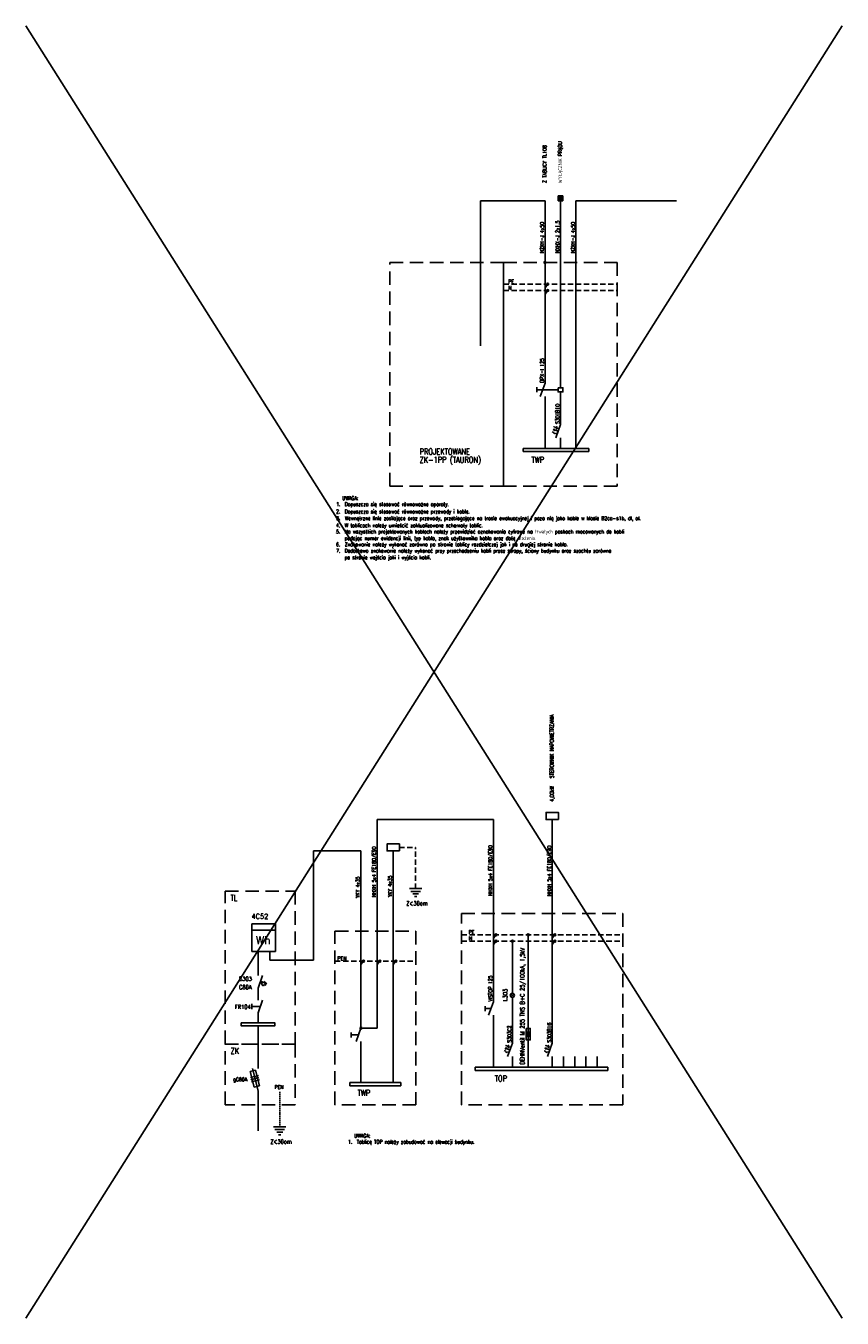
# Model space of a CAD drawing. Header units: millimetres. Extents: x 90978 to 249627, y -61724 to -25992.
# Tile 1 of 21: x 90978 to 94841, y -32105 to -25992. Entities that reach past the tile are written whole.
import ezdxf
from ezdxf.enums import TextEntityAlignment as Align

# ---------------------------------------------------------------- set-up
doc = ezdxf.new("R2010")
doc.units = ezdxf.units.MM
doc.linetypes.add('DASHED', pattern=[19.05, 12.7, -6.35])
doc.linetypes.add('DASHED2', pattern=[0.375, 0.25, -0.125])
for name, color, linetype in [('E2', 2, 'Continuous'), ('E_0', 4, 'Continuous'), ('E_LINIA', 4, 'Continuous'), ('E_OBRYS', 1, 'DASHED'), ('E_ODN', 1, 'Continuous'), ('E_OPIS', 2, 'Continuous'), ('E_OSP', 2, 'Continuous'), ('E_SZYNA', 3, 'DASHED2'), ('E_WYMIAR', 1, 'Continuous')]:
    doc.layers.add(name, color=color, linetype=linetype)
doc.styles.add('ELE1', font='romans.shx', dxfattribs={"width": 0.8, "height": 18})
doc.styles.add('ROMANS', font='romans.shx', dxfattribs={"width": 0.7})

# ---------------------------------------------------------------- blocks, each defined once
blk = doc.blocks.new('E_PUSZKA')
at = {"layer": 'E_LINIA', "color": 3}
blk.add_circle((0, 0), 3.87, dxfattribs=at)
blk = doc.blocks.new('*U11')
at = {"layer": 'E_OSP'}
for p, q in [((-23.2, 8.3), (0, 0)), ((-23.1, 8.3), (-15.1, 9.4)), ((-23.1, 8.3), (-17.6, 2.3)), ((-18.2, 22.3), (-19.6, 18.4)), ((-18.9, 20.3), (-11, 17.5)), ((-3.5, 14.8), (4.3, 12)), ((-27.5, -3.6), (-19.8, -6.4)), ((-20.8, -9.2), (-19.8, -6.4)), ((-20.8, -9.2), (-13, -12)), ((-13, -12), (-12, -9.2)), ((-12, -9.2), (-4.3, -12))]:
    blk.add_line(p, q, dxfattribs=at)
blk.add_lwpolyline([(-11, 17.5), (-6.7, 21.6), (-7.9, 10.7), (-3.5, 14.8)], dxfattribs=at)
blk = doc.blocks.new('A$C3490420E')
at = {"layer": 'E2'}
for p, q in [((21.2, 23.4), (0, 23.4)), ((0, 23.4), (0, 0)), ((0, 0), (21.2, 0)), ((21.2, 0), (21.2, 23.4))]:
    blk.add_line(p, q, dxfattribs=at)
for radius in [7.1, 3.84]:
    blk.add_circle((10.6, 11.7), radius, dxfattribs=at)
blk = doc.blocks.new('E_DOWNLIGHT')
at = {"layer": 'E_OSP'}
for p, q in [((-7, 7), (7, -7)), ((-7, -7), (7, 7))]:
    blk.add_line(p, q, dxfattribs=at)
blk.add_circle((0, 0), 9.94, dxfattribs=at)
blk = doc.blocks.new('*U13')
at = {"layer": 'E_OSP'}
for p, q in [((-23.2, 8.3), (0, 0)), ((-23.1, 8.3), (-15.1, 9.4)), ((-23.1, 8.3), (-17.6, 2.3)), ((-18.2, 22.3), (-19.6, 18.4)), ((-18.9, 20.3), (-11, 17.5)), ((-3.5, 14.8), (4.3, 12)), ((-27.5, -3.6), (-19.8, -6.4)), ((-20.8, -9.2), (-19.8, -6.4)), ((-20.8, -9.2), (-13, -12)), ((-13, -12), (-12, -9.2)), ((-12, -9.2), (-4.3, -12))]:
    blk.add_line(p, q, dxfattribs=at)
blk.add_lwpolyline([(-11, 17.5), (-6.7, 21.6), (-7.9, 10.7), (-3.5, 14.8)], dxfattribs=at)
blk = doc.blocks.new('A$C296052A7')
at = {"layer": 'E_LINIA'}
blk.add_line((0, 0), (-22.7, -63.2), dxfattribs=at)
at = {"layer": 'E_ODN'}
blk.add_blockref('*U13', (-11.3, -31.6), dxfattribs=at)

msp = doc.modelspace()

# ---------------------------------------------------------------- linework, layer by layer
at = {"layer": 'E_0', "ltscale": 3}
for p, q in [((90977.898, -25992.231), (94841.103, -32104.857)), ((94841.103, -25992.231), (90977.898, -32104.857)), ((93434.823, -26819.703), (93129.97, -26819.703)), ((94056.512, -26819.703), (93581.401, -26819.703)), ((92641.245, -30733.676), (92641.245, -29746.225)), ((93190.357, -29746.225), (92641.245, -29746.225)), ((92653.801, -30415.789), (92641.245, -30432.517)), ((93280.381, -30524.8), (93280.381, -30568.189)), ((92563.96, -30733.676), (92641.245, -30733.676))]:
    msp.add_line(p, q, dxfattribs=at)
at = {"layer": 'E_0', "color": 4}
for p, q in [((93129.97, -26819.703), (93129.97, -27505.38)), ((93434.823, -26819.703), (93434.823, -27111.339)), ((93190.357, -29746.225), (93190.357, -30037.861))]:
    msp.add_line(p, q, dxfattribs=at)
at = {"layer": 'E_0'}
for p, q in [((93581.401, -26819.703), (93581.401, -27991.463)), ((93434.823, -27111.339), (93434.823, -27682.229)), ((93447.378, -27214.532), (93434.823, -27231.261)), ((93447.378, -27244.456), (93434.823, -27261.184)), ((93434.823, -27682.229), (93412.124, -27745.41)), ((93434.823, -27745.41), (93434.823, -27991.463)), ((93190.357, -30037.861), (93190.357, -30608.751)), ((93202.912, -30291.565), (93190.357, -30308.294)), ((93202.912, -30321.489), (93190.357, -30338.217)), ((93190.357, -30608.751), (93167.658, -30671.932)), ((93190.357, -30671.932), (93190.357, -30917.985))]:
    msp.add_line(p, q, dxfattribs=at)
at = {"layer": 'E_0', "color": 1, "ltscale": 3}
for p, q in [((92563.96, -30733.676), (92563.96, -29894.963)), ((92716.69, -29894.963), (92716.69, -30990.509)), ((92576.515, -30415.789), (92563.96, -30432.517)), ((92729.245, -30415.789), (92716.69, -30432.517)), ((92563.96, -30733.676), (92541.261, -30796.857)), ((92563.96, -30796.857), (92563.96, -30990.509))]:
    msp.add_line(p, q, dxfattribs=at)
at = {"layer": 'E_0', "ltscale": 3}
msp.add_lwpolyline([(93496.651, -27704.193), (93496.651, -27723.447), (93519.572, -27723.447), (93519.572, -27704.193)], close=True, dxfattribs=at)
at = {"layer": 'E_0', "color": 1, "ltscale": 3}
msp.add_lwpolyline([(92745.544, -29894.963), (92687.836, -29894.963), (92687.836, -29861.804), (92745.544, -29861.804)], close=True, dxfattribs=at)
at = {"layer": 'E_LINIA'}
for p, q in [((93508.112, -27704.193), (93508.112, -26819.703)), ((93508.112, -27723.447), (93508.112, -27877.797)), ((93508.112, -27877.797), (93485.413, -27940.978)), ((93508.112, -27940.978), (93508.112, -27991.463)), ((93469.044, -29746.225), (93469.044, -30804.319)), ((93355.43, -30291.565), (93355.43, -30755.494)), ((93481.599, -30291.565), (93469.044, -30308.294)), ((93280.381, -30524.8), (93280.381, -30321.489)), ((93481.599, -30321.489), (93469.044, -30338.217)), ((93280.381, -30588.063), (93280.381, -30804.319)), ((93280.381, -30804.319), (93257.682, -30867.5)), ((93355.43, -30767.831), (93355.43, -30917.985)), ((93280.381, -30867.5), (93280.381, -30917.985)), ((93469.044, -30867.728), (93469.044, -30917.985)), ((93522.268, -30867.728), (93522.268, -30917.985)), ((93575.493, -30867.728), (93575.493, -30917.985)), ((93628.717, -30867.728), (93628.717, -30917.985)), ((93681.942, -30867.728), (93681.942, -30917.985))]:
    msp.add_line(p, q, dxfattribs=at)
at = {"layer": 'E_LINIA', "color": 2, "linetype": 'DASHED', "ltscale": 2}
for p, q in [((93238.095, -27214.532), (93776.329, -27214.532)), ((93238.095, -27244.456), (93776.329, -27244.456)), ((93039.094, -30291.565), (93803.053, -30291.565)), ((93039.094, -30321.489), (93803.053, -30321.489)), ((92440.806, -30415.789), (92823.348, -30415.789))]:
    msp.add_line(p, q, dxfattribs=at)
at = {"layer": 'E_LINIA', "color": 1}
for p, q in [((92339.478, -30411.485), (92339.478, -29894.963)), ((92339.478, -29894.963), (92563.96, -29894.963)), ((92076.797, -30484.154), (92076.797, -30371.338)), ((92133.125, -30411.485), (92133.125, -30371.338)), ((92133.125, -30411.485), (92339.478, -30411.485)), ((92076.797, -30543.984), (92098.292, -30484.154)), ((92076.797, -30600.392), (92076.797, -30543.984)), ((92076.797, -30660.223), (92098.292, -30600.392)), ((92076.797, -30660.223), (92076.797, -30707.833)), ((92076.797, -30924.072), (92076.797, -30722.609)), ((92076.797, -31030.057), (92049.791, -30924.072)), ((92076.797, -31030.057), (92076.797, -31218.061))]:
    msp.add_line(p, q, dxfattribs=at)
at = {"layer": 'E_LINIA'}
msp.add_lwpolyline([(93497.898, -29746.225), (93440.19, -29746.225), (93440.19, -29713.065), (93497.898, -29713.065)], close=True, dxfattribs=at)
at = {"layer": 'E_OBRYS', "ltscale": 5}
for points in [[(92699.86, -27111.339), (93238.095, -27111.339), (93238.095, -28169.455), (92699.86, -28169.455)], [(93238.095, -27111.339), (93776.329, -27111.339), (93776.329, -28169.455), (93238.095, -28169.455)], [(91921.467, -30085.267), (92253.031, -30085.267), (92253.031, -30808.322), (91921.467, -30808.322)], [(93039.094, -30190.229), (93803.053, -30190.229), (93803.053, -31095.976), (93039.094, -31095.976)], [(92440.806, -30274.163), (92823.348, -30274.163), (92823.348, -31095.976), (92440.806, -31095.976)], [(91921.467, -30808.322), (92253.031, -30808.322), (92253.031, -31095.976), (91921.467, -31095.976)]]:
    msp.add_lwpolyline(points, close=True, dxfattribs=at)
at = {"layer": 'E_OSP'}
for p, q in [((93396.148, -27725.611), (93396.148, -27702.028)), ((93331.253, -27991.463), (93642.362, -27991.463)), ((93331.253, -27991.463), (93331.253, -28006.182)), ((93642.362, -27991.463), (93642.362, -28006.182)), ((93331.253, -28006.182), (93642.362, -28006.182)), ((92047.967, -30239.618), (92159.497, -30239.618)), ((92047.967, -30239.618), (92047.967, -30371.338)), ((92159.497, -30239.618), (92159.497, -30371.338)), ((92047.967, -30270.015), (92159.497, -30270.015)), ((92159.497, -30371.338), (92047.967, -30371.338)), ((92088.619, -30511.077), (92118.147, -30523.76)), ((92118.147, -30523.76), (92103.642, -30512.621)), ((92047.932, -30642.709), (92047.932, -30617.906)), ((92087.544, -30630.307), (92047.932, -30630.307)), ((93151.682, -30652.133), (93151.682, -30628.55)), ((93346.156, -30755.494), (93364.705, -30755.494)), ((93346.156, -30761.662), (93364.705, -30761.662)), ((93346.156, -30767.831), (93364.705, -30767.831)), ((93351.859, -30747.031), (93355.43, -30755.494)), ((93351.859, -30776.294), (93355.43, -30767.831)), ((93359.001, -30747.031), (93355.43, -30755.494)), ((93359.001, -30776.294), (93355.43, -30767.831)), ((93104.724, -30917.985), (93732.494, -30917.985)), ((93104.724, -30917.985), (93104.724, -30932.704)), ((93732.494, -30917.985), (93732.494, -30932.704)), ((92065.216, -30931.348), (92039.729, -30937.843)), ((92039.729, -30937.843), (92058.828, -31012.8)), ((92065.216, -30931.348), (92084.316, -31006.305)), ((92510.801, -30990.509), (92752.456, -30990.509)), ((92510.801, -30990.509), (92510.801, -31005.229)), ((92752.456, -30990.509), (92752.456, -31005.229)), ((93104.724, -30932.704), (93732.494, -30932.704)), ((92084.316, -31006.305), (92058.828, -31012.8)), ((92510.801, -31005.229), (92752.456, -31005.229))]:
    msp.add_line(p, q, dxfattribs=at)
at = {"layer": 'E_OSP', "ltscale": 2}
for p, q in [((93496.651, -27713.82), (93396.148, -27713.82)), ((93179.007, -30640.342), (93151.682, -30640.342))]:
    msp.add_line(p, q, dxfattribs=at)
at = {"layer": 'E_OSP', "color": 2}
for p, q in [((92096.592, -30522.186), (92086.228, -30517.734)), ((92096.592, -30522.186), (92094.201, -30528.843)), ((92103.098, -30532.664), (92094.201, -30528.843)), ((92105.49, -30526.007), (92103.098, -30532.664)), ((92115.755, -30530.416), (92105.49, -30526.007))]:
    msp.add_line(p, q, dxfattribs=at)
at = {"layer": 'E_OSP', "color": 1}
for p, q in [((92517.24, -30777.058), (92517.24, -30753.475)), ((92517.24, -30765.267), (92552.61, -30765.267))]:
    msp.add_line(p, q, dxfattribs=at)
at = {"layer": 'E_OSP'}
for points in [[(91997.614, -30707.833), (92155.98, -30707.833), (92155.98, -30722.609), (91997.614, -30722.609)], [(93346.156, -30734.697), (93346.156, -30788.628), (93364.705, -30788.628), (93364.705, -30734.697)]]:
    msp.add_lwpolyline(points, close=True, dxfattribs=at)
at = {"layer": 'E_SZYNA', "color": 6, "linetype": 'DASHED2', "ltscale": 100}
for p in [(92745.544, -29878.383), (92822.645, -30073.26)]:
    msp.add_line(p, (92822.645, -29878.383), dxfattribs=at)
at = {"layer": 'E_SZYNA', "color": 6, "linetype": 'Continuous'}
for p, q in [((92822.645, -30073.26), (92793.347, -30073.26)), ((92851.943, -30073.26), (92822.645, -30073.26)), ((92822.645, -30086.017), (92799.426, -30086.017)), ((92822.645, -30098.055), (92808.545, -30098.055)), ((92822.645, -30111.203), (92817.664, -30111.203)), ((92845.864, -30086.017), (92822.645, -30086.017)), ((92836.745, -30098.055), (92822.645, -30098.055)), ((92827.627, -30111.203), (92822.645, -30111.203)), ((92179.279, -31200.105), (92149.981, -31200.105)), ((92179.279, -31212.862), (92156.06, -31212.862)), ((92179.279, -31224.9), (92165.179, -31224.9)), ((92208.577, -31200.105), (92179.279, -31200.105)), ((92202.498, -31212.862), (92179.279, -31212.862)), ((92193.379, -31224.9), (92179.279, -31224.9)), ((92179.279, -31238.049), (92174.297, -31238.049)), ((92184.26, -31238.049), (92179.279, -31238.049))]:
    msp.add_line(p, q, dxfattribs=at)
at = {"layer": 'E_SZYNA', "color": 6, "linetype": 'DASHED2', "ltscale": 25}
msp.add_line((92179.279, -31200.105), (92179.279, -31031.535), dxfattribs=at)
at = {"layer": 'E_WYMIAR'}
for p, q in [((92078.595, -30957.222), (92040.364, -30966.964)), ((92081.138, -30967.203), (92042.907, -30976.945)), ((92083.681, -30977.184), (92045.45, -30986.926))]:
    msp.add_line(p, q, dxfattribs=at)

# ---------------------------------------------------------------- block references
at = {"layer": 'E_0', "xscale": -1, "rotation": 180}
msp.add_blockref('A$C3490420E', (93497.502, -26796.333), dxfattribs=at)
at = {"layer": 'E_0', "xscale": 1.200000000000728, "yscale": 1.200000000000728, "zscale": 1.200000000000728}
for p in [(93434.823, -27111.339), (93355.43, -30291.565)]:
    msp.add_blockref('E_PUSZKA', p, dxfattribs=at)
at = {"layer": 'E_0', "rotation": 90}
msp.add_blockref('E_DOWNLIGHT', (93280.381, -30578.127), dxfattribs=at)
at = {"layer": 'E_LINIA', "xscale": 1.200000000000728, "yscale": 1.200000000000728, "zscale": 1.200000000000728}
for p in [(93447.378, -27214.532), (93447.378, -27244.456), (93202.912, -30291.565), (93202.912, -30321.489), (93280.381, -30321.489), (93280.381, -30321.489), (93481.599, -30291.565), (93481.599, -30321.489), (92576.515, -30415.789), (92653.801, -30415.789), (92729.245, -30415.789), (92563.96, -30733.676)]:
    msp.add_blockref('E_PUSZKA', p, dxfattribs=at)
at = {"layer": 'E_ODN'}
for name, p in [('*U11', (93496.762, -27909.388)), ('A$C296052A7', (93469.044, -30804.547)), ('*U11', (93269.032, -30835.91))]:
    msp.add_blockref(name, p, dxfattribs=at)

# ---------------------------------------------------------------- texts
at = {"layer": 'E_OPIS', "style": 'ROMANS'}
for s, height, rotation, width, p in [('WYŁĄCZNIK PRĄDU', 18, 90, 0.75, (93515.145, -26736.807)), ('Z TABLICY TL108', 18, 90, 0.75, (93441.856, -26734.908)), ('NXHX-J 2x1,5', 18, 90, 0.75, (93502.93, -27067.55)), ('N2XH-J 4x50', 18, 90, 0.75, (93429.641, -27067.55)), ('N2XH-J 4x50', 18, 90, 0.75, (93576.219, -27067.55)), ('DPX-I 125', 18, 90, 0.75, (93429.641, -27680.04)), ('S301B10', 18, 90, 0.75, (93502.93, -27875.608)), ('STEROWNIK NAPOWIETRZANIA', 18, 90, 0.75, (93476.077, -29550.686)), ('4,00kW', 18, 90, 0.75, (93476.077, -29661.43)), ('NHXH 5x4 FE180/E90', 18, 90, 0.75, (92634.641, -30112.41)), ('NHXH 5x4 FE180/E90', 18, 90, 0.75, (93185.175, -30106.643)), ('NHXH 5x4 FE180/E90', 18, 90, 0.75, (93463.862, -30108.558)), ('YKY 4x35', 18, 90, 0.75, (92557.355, -30116.752)), ('YKY 4x35', 18, 90, 0.75, (92710.086, -30112.41)), ('Z<30om', 20, 360, 0.8, (92778.061, -30152.929)), ('S303', 20, 360, 0.8, (91986.634, -30509.703)), ('DEHNVentil M 255 TNS B+C 25/100kA, 1,5kV', 20, 90, 0.8, (93337.339, -30905.294)), ('C80A', 20, 360, 0.8, (91986.634, -30549.239)), ('VISTOP 125', 18, 90, 0.75, (93185.175, -30606.561)), ('L303', 20, 90, 0.8, (93256.473, -30605.683)), ('FR104', 20, 360, 0.8, (91966.865, -30642.51)), ('S303C2', 18, 90, 0.75, (93275.199, -30802.129)), ('S303B16', 18, 90, 0.75, (93463.862, -30802.005)), ('Z<30om', 20, 360, 0.8, (92134.694, -31279.774))]:
    msp.add_text(s, height=height, rotation=rotation, dxfattribs=dict(at, width=width)).set_placement(p)
at = {"layer": 'E_OPIS', "style": 'ELE1', "width": 0.8}
for s, p in [('PE', (93260.755, -27210.451)), ('N', (93261.358, -27240.374)), ('PE', (93073.256, -30287.484)), ('N', (93073.859, -30317.407)), ('PEN', (92452.359, -30411.707))]:
    msp.add_text(s, height=18, dxfattribs=at).set_placement(p)
at = {"layer": 'E_OPIS', "color": 4, "style": 'ROMANS', "width": 0.8}
for s, p in [('PROJEKTOWANE', (92841.128, -28020.364)), ('ZK-1PP (TAURON)', (92841.128, -28059.08)), ('TWP', (93370.298, -28059.08)), ('TL', (91946.396, -30131.335)), ('ZK', (91946.396, -30854.391)), ('TOP', (93196.741, -30985.602)), ('TWP', (92547.363, -31054.001))]:
    msp.add_text(s, height=28.8, dxfattribs=at).set_placement(p)
at = {"layer": 'E_OPIS', "style": 'ROMANS', "width": 0.75}
for s, p in [('UWAGA:', (92475.204, -28226.253)), ('2.', (92446.208, -28289.282)), ('1.', (92446.208, -28254.699)), ('Dopuszcza się stosować równoważne aparaty.', (92487.054, -28254.699)), ('Dopuszcza się stosować równoważne przewody i kable.', (92487.054, -28289.282)), ('4.', (92445.845, -28354.831)), ('3.', (92446.208, -28321.328)), ('W tablicach należy umieścić zaktualizowane schematy tablic.', (92486.691, -28354.831)), ('Wewnętrzne linie zasilające oraz przewody, przebiegające na trasie ewakuacyjnej i poza nią jako kable w klasie B2ca-s1b, dl, al.', (92487.054, -28321.328)), ('5.', (92445.845, -28384.348)), ('podając numer ewidencji linii, typ kabla, znak użytkownika kabla oraz datę ułożenia. ', (92486.691, -28415.322)), ('Na wszystkich projektowanych kablach należy przewidzieć oznakowania cyfrowe na trwałych paskach mocowanych do kabli', (92486.691, -28384.348)), ('7.', (92445.845, -28474.577)), ('6.', (92445.845, -28444.961)), ('Znakowanie należy wykonać zarówno po stronie tablicy rozdzielczej jak i po drugiej stronie kabla.', (92486.691, -28444.961)), ('Dodatkowo znakowanie należy wykonać przy przechodzeniu kabli przez stropy, ściany budynku oraz szachtu zarówno', (92486.691, -28474.577)), ('po stronie wejścia jaki i wyjścia kabli.', (92486.691, -28506.241)), ('UWAGA:', (92531.665, -31242.11)), ('1.', (92502.669, -31270.555)), ('Tablicę TOP należy zabudować na elewacji budynku.', (92543.515, -31270.555))]:
    msp.add_text(s, height=18, dxfattribs=at).set_placement(p, align=Align.MIDDLE_LEFT)
at = {"layer": 'E_OPIS', "style": 'ROMANS'}
for s, height, p in [('4C52', 23.0947, (92045.309, -30215.685)), ('Wh', 38.4912, (92065.726, -30336.615))]:
    msp.add_text(s, height=height, rotation=360, dxfattribs=at).set_placement(p)
at = {"layer": 'E_OPIS', "style": 'ROMANS', "width": 0.8}
for s, p in [('gG80A', (92025.961, -30975.639)), ('PEN', (92197.579, -31011.81))]:
    msp.add_text(s, height=18, rotation=360, dxfattribs=at).set_placement(p, align=Align.MIDDLE_RIGHT)

doc.saveas('drawing.dxf')
